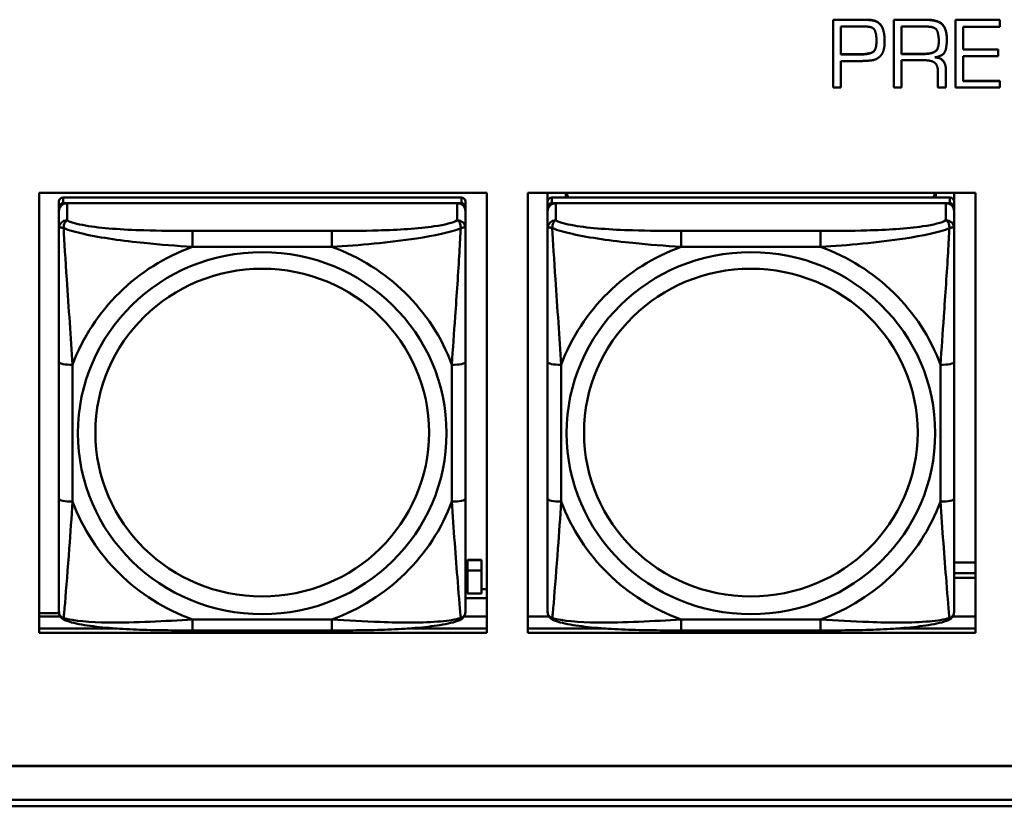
# Model space of a CAD drawing. Header units: inches. Extents: x 0.8 to 72.9, y -7.8 to 49.3.
# Tile 126 of 227: x 43.1 to 44.6, y 10.9 to 12.1. Entities that reach past the tile are written whole.
import ezdxf

# ---------------------------------------------------------------- set-up
doc = ezdxf.new("R2010")
doc.units = ezdxf.units.IN
doc.header["$MEASUREMENT"] = 0
doc.layers.add('Visible Edges(ROSSANSI)', color=7, linetype='Continuous', lineweight=50)
doc.layers.add('Visible Tangent Edges(ROSSANSI)', color=7, linetype='Continuous', lineweight=50)

msp = doc.modelspace()

# ---------------------------------------------------------------- linework, layer by layer
at = {"layer": 'Visible Edges(ROSSANSI)'}
for p, q in [((44.3156, 12.071), (44.3622, 12.071)), ((44.3156, 12.071), (44.3156, 12.0707)), ((44.3622, 12.0707), (44.3156, 12.0707)), ((44.3156, 12.0707), (44.3156, 11.9725)), ((44.3265, 12.0205), (44.3265, 12.061)), ((44.3265, 12.061), (44.3568, 12.061)), ((44.3594, 12.0611), (44.3619, 12.0611)), ((44.4038, 12.071), (44.4512, 12.071)), ((44.4038, 12.071), (44.4038, 12.0707)), ((44.4512, 12.0707), (44.4038, 12.0707)), ((44.4038, 12.0707), (44.4038, 11.9725)), ((44.4149, 12.0212), (44.4149, 12.061)), ((44.4149, 12.061), (44.4513, 12.061)), ((44.4933, 12.071), (44.4933, 12.0707)), ((44.4933, 12.071), (44.5575, 12.071)), ((44.4933, 12.0707), (44.4933, 11.9725)), ((44.5575, 12.0707), (44.4933, 12.0707)), ((44.5043, 12.0608), (44.5575, 12.0608)), ((44.5043, 12.0276), (44.5043, 12.0608)), ((44.5575, 12.071), (44.5575, 12.0707)), ((44.5575, 12.0608), (44.5575, 12.0707)), ((44.3901, 12.0465), (44.3901, 12.0461)), ((44.3903, 12.0404), (44.3903, 12.04)), ((44.4807, 12.0426), (44.4807, 12.0423)), ((44.3265, 12.0209), (44.3532, 12.0209)), ((44.3532, 12.0205), (44.3265, 12.0205)), ((44.4149, 12.0216), (44.4474, 12.0216)), ((44.4474, 12.0212), (44.4149, 12.0212)), ((44.5043, 12.028), (44.5552, 12.028)), ((44.5552, 12.0276), (44.5043, 12.0276)), ((44.5043, 12.0183), (44.5552, 12.0183)), ((44.5043, 11.9819), (44.5043, 12.0183)), ((44.5552, 12.028), (44.5552, 12.0276)), ((44.5552, 12.0183), (44.5552, 12.0276)), ((44.3265, 12.0109), (44.3555, 12.0109)), ((44.3265, 11.9725), (44.3265, 12.0109)), ((44.4149, 12.0121), (44.4489, 12.0121)), ((44.4149, 11.9725), (44.4149, 12.0121)), ((44.4678, 11.995), (44.4678, 11.9725)), ((44.4794, 11.9979), (44.4794, 11.9975)), ((44.4794, 11.9725), (44.4794, 11.9975)), ((44.5043, 11.9823), (44.5575, 11.9823)), ((44.5575, 11.9819), (44.5043, 11.9819)), ((44.5575, 11.9823), (44.5575, 11.9819)), ((44.5575, 11.9725), (44.5575, 11.9819)), ((44.3156, 11.9725), (44.3265, 11.9725)), ((44.4038, 11.9725), (44.4149, 11.9725)), ((44.4678, 11.9725), (44.4794, 11.9725)), ((44.4933, 11.9725), (44.5575, 11.9725)), ((43.1619, 11.1807), (43.1619, 11.8194)), ((43.1619, 11.8194), (43.8125, 11.8194)), ((43.8125, 11.8194), (43.8125, 11.1807)), ((43.8719, 11.1807), (43.8719, 11.8194)), ((43.8719, 11.8194), (44.5225, 11.8194)), ((43.9007, 11.807), (43.9007, 11.8194)), ((43.9273, 11.8128), (43.9273, 11.8194)), ((43.931, 11.8128), (43.9277, 11.8194)), ((44.4642, 11.8194), (44.4609, 11.8128)), ((44.4647, 11.8194), (44.4647, 11.8128)), ((44.4912, 11.8194), (44.4912, 11.807)), ((44.5225, 11.8194), (44.5225, 11.1807)), ((43.1907, 11.807), (43.1907, 11.7988)), ((43.7753, 11.8128), (43.1966, 11.8128)), ((43.1966, 11.8046), (43.7753, 11.8046)), ((43.7694, 11.8046), (43.2025, 11.8046)), ((43.7812, 11.7988), (43.7812, 11.807)), ((43.9007, 11.807), (43.9007, 11.7988)), ((44.4853, 11.8128), (43.9066, 11.8128)), ((43.9066, 11.8046), (44.4853, 11.8046)), ((44.4794, 11.8046), (43.9125, 11.8046)), ((44.4912, 11.7988), (44.4912, 11.807)), ((43.1907, 11.793), (43.1907, 11.7988)), ((43.1907, 11.793), (43.1907, 11.7681)), ((43.7812, 11.7988), (43.7812, 11.793)), ((43.7812, 11.7681), (43.7812, 11.793)), ((43.9007, 11.793), (43.9007, 11.7988)), ((43.9007, 11.793), (43.9007, 11.7681)), ((44.4912, 11.7988), (44.4912, 11.793)), ((44.4912, 11.7681), (44.4912, 11.793)), ((43.1907, 11.5736), (43.1907, 11.375)), ((43.7812, 11.375), (43.7812, 11.5736)), ((43.9007, 11.5736), (43.9007, 11.375)), ((44.4912, 11.375), (44.4912, 11.5736)), ((43.7844, 11.286), (43.7844, 11.2868)), ((43.8044, 11.2868), (43.7844, 11.2868)), ((43.7844, 11.2712), (43.7844, 11.286)), ((43.7844, 11.286), (43.8044, 11.286)), ((43.8044, 11.2868), (43.8044, 11.286)), ((43.8044, 11.286), (43.8044, 11.2712)), ((44.4912, 11.2829), (44.5225, 11.2829)), ((43.7844, 11.2712), (43.8044, 11.2712)), ((43.7844, 11.2376), (43.7844, 11.2712)), ((43.8044, 11.2712), (43.8044, 11.2376)), ((44.4912, 11.2671), (44.5225, 11.2671)), ((44.5225, 11.2607), (44.4912, 11.2607)), ((43.7812, 11.2441), (43.7844, 11.2441)), ((43.7812, 11.231), (43.8125, 11.231)), ((43.8044, 11.2376), (43.7844, 11.2376)), ((43.8044, 11.2441), (43.8125, 11.2441)), ((43.1619, 11.2093), (43.1909, 11.2093)), ((43.1619, 11.2045), (43.1926, 11.2045)), ((43.7793, 11.2045), (43.8125, 11.2045)), ((43.8719, 11.2045), (43.9026, 11.2045)), ((44.4893, 11.2045), (44.5225, 11.2045)), ((43.1619, 11.1868), (43.2754, 11.1868)), ((43.2754, 11.1868), (43.1619, 11.1868)), ((43.8125, 11.1807), (43.1619, 11.1807)), ((43.5871, 11.1841), (43.3848, 11.1841)), ((43.6965, 11.1868), (43.8125, 11.1868)), ((43.8125, 11.1868), (43.6965, 11.1868)), ((43.8719, 11.1868), (43.9854, 11.1868)), ((43.9854, 11.1868), (43.8719, 11.1868)), ((44.5225, 11.1807), (43.8719, 11.1807)), ((44.2971, 11.1841), (44.0948, 11.1841)), ((44.4065, 11.1868), (44.5225, 11.1868)), ((44.5225, 11.1868), (44.4065, 11.1868)), ((35.8146, 10.9874), (53.1898, 10.9874)), ((53.1898, 10.987), (35.8146, 10.987)), ((35.8647, 10.9379), (53.2398, 10.9379)), ((53.2398, 10.9287), (35.8647, 10.9287))]:
    msp.add_line(p, q, dxfattribs=at)
for centre, major_axis, start_param, end_param in [((43.1966, 11.807), (-0.00591, 0), 4.712389, 6.283185), ((43.2025, 11.793), (-0.0118, 0), 4.712389, 6.283185), ((43.1966, 11.7988), (-0.00591, 0), 4.712389, 6.283185), ((43.7694, 11.793), (0.0118, 0), 0, 1.570796), ((43.7753, 11.807), (0.00591, 0), 0, 1.570796), ((43.7753, 11.7988), (0.00591, 0), 0, 1.570796), ((43.9066, 11.807), (-0.00591, 0), 4.712389, 6.283185), ((43.9125, 11.793), (-0.0118, 0), 4.712389, 6.283185), ((43.9066, 11.7988), (-0.00591, 0), 4.712389, 6.283185), ((44.4794, 11.793), (0.0118, 0), 0, 1.570796), ((44.4853, 11.807), (0.00591, 0), 0, 1.570796), ((44.4853, 11.7988), (0.00591, 0), 0, 1.570796)]:
    msp.add_ellipse(centre, major_axis=major_axis, ratio=0.981793, start_param=start_param, end_param=end_param, dxfattribs=at)
for points in [[(44.3568, 12.061), (44.3574, 12.061), (44.3588, 12.061), (44.3594, 12.0611)], [(44.3619, 12.0611), (44.3731, 12.0611), (44.3785, 12.0508), (44.3785, 12.0403)], [(44.3622, 12.071), (44.3637, 12.071), (44.3667, 12.071), (44.3684, 12.0709)], [(44.3684, 12.0705), (44.3667, 12.0707), (44.3637, 12.0707), (44.3622, 12.0707)], [(44.3684, 12.0709), (44.3721, 12.0706), (44.3792, 12.0687), (44.382, 12.0662)], [(44.382, 12.0658), (44.3792, 12.0683), (44.3721, 12.0702), (44.3684, 12.0705)], [(44.382, 12.0662), (44.3864, 12.0624), (44.3896, 12.0521), (44.3901, 12.0465)], [(44.3901, 12.0461), (44.3896, 12.0517), (44.3864, 12.062), (44.382, 12.0658)], [(44.4512, 12.071), (44.4668, 12.071), (44.4807, 12.0584), (44.4807, 12.0426)], [(44.4807, 12.0423), (44.4807, 12.058), (44.4668, 12.0707), (44.4512, 12.0707)], [(44.4513, 12.061), (44.4636, 12.061), (44.469, 12.0502), (44.469, 12.0396)], [(44.3901, 12.0465), (44.3901, 12.045), (44.3903, 12.0419), (44.3903, 12.0404)], [(44.3903, 12.04), (44.3903, 12.0415), (44.3901, 12.0446), (44.3901, 12.0461)], [(44.3785, 12.0403), (44.3785, 12.0264), (44.3666, 12.0205), (44.3532, 12.0205)], [(44.3838, 12.0179), (44.3868, 12.0208), (44.3895, 12.0286), (44.39, 12.0327)], [(44.39, 12.0327), (44.3901, 12.0346), (44.3903, 12.0383), (44.3903, 12.04)], [(44.469, 12.0396), (44.469, 12.0284), (44.4588, 12.0212), (44.4474, 12.0212)], [(44.4632, 12.0163), (44.4762, 12.0187), (44.4807, 12.0324), (44.4807, 12.0423)], [(44.3606, 12.0111), (44.3669, 12.0113), (44.379, 12.0132), (44.3838, 12.0179)], [(44.3555, 12.0109), (44.3566, 12.0109), (44.3589, 12.0111), (44.3601, 12.0111)], [(44.3601, 12.0111), (44.3602, 12.0111), (44.3604, 12.0111), (44.3606, 12.0111)], [(44.4489, 12.0121), (44.4587, 12.0121), (44.4678, 12.0047), (44.4678, 11.995)], [(44.4794, 11.9975), (44.4794, 12.0056), (44.4719, 12.0158), (44.4632, 12.0163)]]:
    msp.add_open_spline(points, degree=2, dxfattribs=at)
for points, degree, knots in [([(44.3532, 12.0209), (44.3666, 12.0209), (44.3785, 12.0267), (44.3785, 12.0405)], 2, [0, 0, 0, 1, 1.993549, 1.993549, 1.993549]), ([(44.4474, 12.0216), (44.4588, 12.0216), (44.469, 12.0288), (44.469, 12.0398)], 2, [0, 0, 0, 1, 1.992612, 1.992612, 1.992612]), ([(44.4646, 12.0166), (44.4722, 12.0158), (44.4794, 12.006), (44.4794, 11.9979)], 2, [0.079517, 0.079517, 0.079517, 1, 2, 2, 2]), ([(43.1907, 11.7681), (43.1907, 11.759), (43.1907, 11.7437), (43.1907, 11.7266), (43.1907, 11.7002), (43.1907, 11.6699), (43.1907, 11.6405), (43.1907, 11.618), (43.1907, 11.5956), (43.1907, 11.5736)], 3, [-0.7968224, -0.7968224, -0.7968224, -0.7968224, -0.6514613, -0.6514613, -0.6514613, -0.427691, -0.427691, -0.427691, -0.2569517, -0.2569517, -0.2569517, -0.2569517]), ([(43.7812, 11.5736), (43.7812, 11.5969), (43.7812, 11.6206), (43.7812, 11.6443), (43.7812, 11.6754), (43.7812, 11.7077), (43.7812, 11.7345), (43.7812, 11.7484), (43.7812, 11.7604), (43.7812, 11.7681)], 3, [0.2569537, 0.2569537, 0.2569537, 0.2569537, 0.4371919, 0.4371919, 0.4371919, 0.6739428, 0.6739428, 0.6739428, 0.7963818, 0.7963818, 0.7963818, 0.7963818]), ([(43.9007, 11.7681), (43.9007, 11.759), (43.9007, 11.7437), (43.9007, 11.7266), (43.9007, 11.7002), (43.9007, 11.6699), (43.9007, 11.6405), (43.9007, 11.618), (43.9007, 11.5956), (43.9007, 11.5736)], 3, [-0.7968224, -0.7968224, -0.7968224, -0.7968224, -0.6514613, -0.6514613, -0.6514613, -0.427691, -0.427691, -0.427691, -0.2569517, -0.2569517, -0.2569517, -0.2569517]), ([(44.4912, 11.5736), (44.4912, 11.5969), (44.4912, 11.6206), (44.4912, 11.6443), (44.4912, 11.6754), (44.4912, 11.7077), (44.4912, 11.7345), (44.4912, 11.7484), (44.4912, 11.7604), (44.4912, 11.7681)], 3, [0.2569537, 0.2569537, 0.2569537, 0.2569537, 0.4371919, 0.4371919, 0.4371919, 0.6739428, 0.6739428, 0.6739428, 0.7963818, 0.7963818, 0.7963818, 0.7963818]), ([(43.1907, 11.375), (43.1907, 11.3518), (43.1907, 11.3284), (43.1907, 11.3062), (43.1907, 11.2771), (43.1907, 11.2488), (43.1907, 11.2299), (43.1907, 11.2202), (43.1907, 11.2133), (43.1907, 11.2115)], 3, [0.2569537, 0.2569537, 0.2569537, 0.2569537, 0.4371919, 0.4371919, 0.4371919, 0.6739428, 0.6739428, 0.6739428, 0.7963818, 0.7963818, 0.7963818, 0.7963818]), ([(43.7812, 11.2115), (43.7812, 11.2137), (43.7812, 11.2229), (43.7812, 11.2356), (43.7812, 11.2552), (43.7812, 11.2821), (43.7812, 11.3098), (43.7812, 11.3309), (43.7812, 11.353), (43.7812, 11.375)], 3, [-0.7968224, -0.7968224, -0.7968224, -0.7968224, -0.6514613, -0.6514613, -0.6514613, -0.427691, -0.427691, -0.427691, -0.2569517, -0.2569517, -0.2569517, -0.2569517]), ([(43.9007, 11.375), (43.9007, 11.3518), (43.9007, 11.3284), (43.9007, 11.3062), (43.9007, 11.2771), (43.9007, 11.2488), (43.9007, 11.2299), (43.9007, 11.2202), (43.9007, 11.2133), (43.9007, 11.2115)], 3, [0.2569537, 0.2569537, 0.2569537, 0.2569537, 0.4371919, 0.4371919, 0.4371919, 0.6739428, 0.6739428, 0.6739428, 0.7963818, 0.7963818, 0.7963818, 0.7963818]), ([(44.4912, 11.2115), (44.4912, 11.2137), (44.4912, 11.2229), (44.4912, 11.2356), (44.4912, 11.2552), (44.4912, 11.2821), (44.4912, 11.3098), (44.4912, 11.3309), (44.4912, 11.353), (44.4912, 11.375)], 3, [-0.7968224, -0.7968224, -0.7968224, -0.7968224, -0.6514613, -0.6514613, -0.6514613, -0.427691, -0.427691, -0.427691, -0.2569517, -0.2569517, -0.2569517, -0.2569517]), ([(43.1987, 11.1992), (43.1977, 11.1996), (43.1966, 11.2003), (43.1946, 11.2018), (43.1937, 11.2028), (43.1924, 11.2047), (43.1919, 11.2057), (43.1912, 11.2076), (43.191, 11.2085), (43.1907, 11.2101), (43.1907, 11.2108), (43.1907, 11.2115)], 3, [0.02510739, 0.02510739, 0.02510739, 0.02510739, 0.03073999, 0.03073999, 0.03637259, 0.03637259, 0.0420052, 0.0420052, 0.0476378, 0.0476378, 0.0532704, 0.0532704, 0.0532704, 0.0532704]), ([(43.7732, 11.1992), (43.7743, 11.1996), (43.7753, 11.2003), (43.7773, 11.2018), (43.7782, 11.2028), (43.7795, 11.2047), (43.78, 11.2057), (43.7807, 11.2076), (43.7809, 11.2085), (43.7812, 11.2101), (43.7812, 11.2108), (43.7812, 11.2115)], 3, [0.02510739, 0.02510739, 0.02510739, 0.02510739, 0.03073999, 0.03073999, 0.03637259, 0.03637259, 0.0420052, 0.0420052, 0.0476378, 0.0476378, 0.0532704, 0.0532704, 0.0532704, 0.0532704]), ([(43.9087, 11.1992), (43.9077, 11.1996), (43.9066, 11.2003), (43.9046, 11.2018), (43.9037, 11.2028), (43.9024, 11.2047), (43.9019, 11.2057), (43.9012, 11.2076), (43.901, 11.2085), (43.9007, 11.2101), (43.9007, 11.2108), (43.9007, 11.2115)], 3, [0.02510739, 0.02510739, 0.02510739, 0.02510739, 0.03073999, 0.03073999, 0.03637259, 0.03637259, 0.0420052, 0.0420052, 0.0476378, 0.0476378, 0.0532704, 0.0532704, 0.0532704, 0.0532704]), ([(44.4832, 11.1992), (44.4843, 11.1996), (44.4853, 11.2003), (44.4873, 11.2018), (44.4882, 11.2028), (44.4895, 11.2047), (44.49, 11.2057), (44.4907, 11.2076), (44.4909, 11.2085), (44.4912, 11.2101), (44.4912, 11.2108), (44.4912, 11.2115)], 3, [0.02510739, 0.02510739, 0.02510739, 0.02510739, 0.03073999, 0.03073999, 0.03637259, 0.03637259, 0.0420052, 0.0420052, 0.0476378, 0.0476378, 0.0532704, 0.0532704, 0.0532704, 0.0532704]), ([(43.3848, 11.1841), (43.3713, 11.1841), (43.3576, 11.1841), (43.3303, 11.1845), (43.3167, 11.1848), (43.2899, 11.1859), (43.2766, 11.1866), (43.2509, 11.1887), (43.2387, 11.1901), (43.2166, 11.1937), (43.2072, 11.1957), (43.1987, 11.1992)], 3, [0.2569517, 0.2569517, 0.2569517, 0.2569517, 0.3597049, 0.3597049, 0.4624581, 0.4624581, 0.5652112, 0.5652112, 0.6679644, 0.6679644, 0.7707176, 0.7707176, 0.7707176, 0.7707176]), ([(43.7732, 11.1992), (43.7648, 11.1957), (43.7553, 11.1937), (43.7332, 11.1901), (43.721, 11.1887), (43.6953, 11.1866), (43.682, 11.1859), (43.6552, 11.1848), (43.6416, 11.1845), (43.6143, 11.1841), (43.6006, 11.1841), (43.5871, 11.1841)], 3, [-0.7703505, -0.7703505, -0.7703505, -0.7703505, -0.6676711, -0.6676711, -0.5649918, -0.5649918, -0.4623124, -0.4623124, -0.3596331, -0.3596331, -0.2569537, -0.2569537, -0.2569537, -0.2569537]), ([(44.0948, 11.1841), (44.0813, 11.1841), (44.0676, 11.1841), (44.0403, 11.1845), (44.0267, 11.1848), (43.9999, 11.1859), (43.9866, 11.1866), (43.9609, 11.1887), (43.9487, 11.1901), (43.9266, 11.1937), (43.9172, 11.1957), (43.9087, 11.1992)], 3, [0.2569517, 0.2569517, 0.2569517, 0.2569517, 0.3597049, 0.3597049, 0.4624581, 0.4624581, 0.5652112, 0.5652112, 0.6679644, 0.6679644, 0.7707176, 0.7707176, 0.7707176, 0.7707176]), ([(44.4832, 11.1992), (44.4748, 11.1957), (44.4653, 11.1937), (44.4432, 11.1901), (44.431, 11.1887), (44.4053, 11.1866), (44.392, 11.1859), (44.3652, 11.1848), (44.3516, 11.1845), (44.3243, 11.1841), (44.3106, 11.1841), (44.2971, 11.1841)], 3, [-0.7703505, -0.7703505, -0.7703505, -0.7703505, -0.6676711, -0.6676711, -0.5649918, -0.5649918, -0.4623124, -0.4623124, -0.3596331, -0.3596331, -0.2569537, -0.2569537, -0.2569537, -0.2569537])]:
    msp.add_open_spline(points, degree=degree, knots=knots, dxfattribs=at)
at = {"layer": 'Visible Tangent Edges(ROSSANSI)'}
for p, q in [((44.3622, 12.071), (44.3622, 12.0707)), ((44.3684, 12.0709), (44.3684, 12.0705)), ((44.382, 12.0662), (44.382, 12.0658)), ((44.4512, 12.071), (44.4512, 12.0707)), ((44.3532, 12.0209), (44.3532, 12.0205)), ((44.4474, 12.0216), (44.4474, 12.0212)), ((43.1966, 11.8046), (43.1966, 11.8128)), ((43.2025, 11.7797), (43.2025, 11.8046)), ((43.7694, 11.8046), (43.7694, 11.7797)), ((43.7753, 11.8128), (43.7753, 11.8046)), ((43.9066, 11.8046), (43.9066, 11.8128)), ((43.9125, 11.7797), (43.9125, 11.8046)), ((44.4794, 11.8046), (44.4794, 11.7797)), ((44.4853, 11.8128), (44.4853, 11.8046)), ((43.3848, 11.7642), (43.3848, 11.7412)), ((43.5871, 11.7642), (43.3848, 11.7642)), ((43.5871, 11.7642), (43.5871, 11.7412)), ((44.0948, 11.7642), (44.0948, 11.7412)), ((44.2971, 11.7642), (44.0948, 11.7642)), ((44.2971, 11.7642), (44.2971, 11.7412)), ((43.3848, 11.7412), (43.5871, 11.7412)), ((44.0948, 11.7412), (44.2971, 11.7412)), ((43.2104, 11.3713), (43.2104, 11.5699)), ((43.7616, 11.5699), (43.7616, 11.3713)), ((43.9204, 11.3713), (43.9204, 11.5699)), ((44.4716, 11.5699), (44.4716, 11.3713)), ((43.5871, 11.2), (43.3848, 11.2)), ((43.3848, 11.1841), (43.3848, 11.2)), ((43.5871, 11.1841), (43.5871, 11.2)), ((44.2971, 11.2), (44.0948, 11.2)), ((44.0948, 11.1841), (44.0948, 11.2)), ((44.2971, 11.1841), (44.2971, 11.2))]:
    msp.add_line(p, q, dxfattribs=at)
for centre, major_axis, ratio, start_param, end_param in [((43.2025, 11.7681), (-0.0118, 0), 0.981793, 4.712389, 6.283185), ((43.7694, 11.7681), (0.0118, 0), 0.981793, 0, 1.570796), ((43.9125, 11.7681), (-0.0118, 0), 0.981793, 4.712389, 6.283185), ((44.4794, 11.7681), (0.0118, 0), 0.981793, 0, 1.570796), ((43.486, 11.4706), (-0.2936, 0), 0.981793, 5.064156, 5.931419), ((43.486, 11.4706), (0.2936, 0), 0.981793, 0.351767, 1.21903), ((44.196, 11.4706), (-0.2936, 0), 0.981793, 5.064156, 5.931419), ((44.196, 11.4706), (0.2936, 0), 0.981793, 0.351767, 1.21903), ((43.2104, 11.5736), (-0.0197, 0), 0.189952, 0, 1.570796), ((43.7616, 11.5736), (0.0197, 0), 0.189952, 4.712389, 6.283185), ((43.9204, 11.5736), (-0.0197, 0), 0.189952, 0, 1.570796), ((44.4716, 11.5736), (0.0197, 0), 0.189952, 4.712389, 6.283185), ((43.2104, 11.375), (-0.0197, 0), 0.189952, 0, 1.570796), ((43.7616, 11.375), (0.0197, 0), 0.189952, 4.712389, 6.283185), ((43.9204, 11.375), (-0.0197, 0), 0.189952, 0, 1.570796), ((44.4716, 11.375), (0.0197, 0), 0.189952, 4.712389, 6.283185), ((43.486, 11.4706), (-0.2936, 0), 0.981793, 0.351767, 1.21903), ((43.486, 11.4706), (0.2936, 0), 0.981793, 5.064156, 5.931419), ((44.196, 11.4706), (-0.2936, 0), 0.981793, 0.351767, 1.21903), ((44.196, 11.4706), (0.2936, 0), 0.981793, 5.064156, 5.931419)]:
    msp.add_ellipse(centre, major_axis=major_axis, ratio=ratio, start_param=start_param, end_param=end_param, dxfattribs=at)
for centre, major_axis in [((43.486, 11.4706), (-0.2678, 0)), ((44.196, 11.4706), (-0.2678, 0)), ((43.486, 11.4714), (-0.2424, 0)), ((44.196, 11.4714), (-0.2424, 0))]:
    msp.add_ellipse(centre, major_axis=major_axis, ratio=0.981793, dxfattribs=at)
for points, knots in [([(43.1975, 11.7682), (43.1975, 11.7693), (43.1976, 11.7703), (43.1978, 11.7723), (43.198, 11.7733), (43.1984, 11.7748), (43.1986, 11.7753), (43.199, 11.776), (43.1991, 11.7762), (43.1994, 11.7768), (43.1996, 11.7771), (43.2002, 11.7779), (43.2006, 11.7783), (43.2015, 11.7791), (43.202, 11.7794), (43.2025, 11.7797)], [-0.00023197, -0.00023197, -0.00023197, -0.00023197, 0.00913095, 0.00913095, 0.01983142, 0.01983142, 0.02651922, 0.02651922, 0.02986312, 0.02986312, 0.03521335, 0.03521335, 0.04377373, 0.04377373, 0.0532704, 0.0532704, 0.0532704, 0.0532704]), ([(43.3848, 11.7642), (43.3612, 11.7642), (43.3372, 11.7644), (43.3138, 11.7652), (43.2831, 11.7661), (43.2522, 11.7681), (43.229, 11.7721), (43.217, 11.7742), (43.2074, 11.7768), (43.2025, 11.7797)], [0.2569537, 0.2569537, 0.2569537, 0.2569537, 0.4371919, 0.4371919, 0.4371919, 0.6739428, 0.6739428, 0.6739428, 0.7963818, 0.7963818, 0.7963818, 0.7963818]), ([(43.7694, 11.7797), (43.7637, 11.7762), (43.7512, 11.7732), (43.736, 11.771), (43.7126, 11.7676), (43.6834, 11.7659), (43.6544, 11.765), (43.6322, 11.7644), (43.6095, 11.7642), (43.5871, 11.7642)], [-0.7968224, -0.7968224, -0.7968224, -0.7968224, -0.6514613, -0.6514613, -0.6514613, -0.427691, -0.427691, -0.427691, -0.2569517, -0.2569517, -0.2569517, -0.2569517]), ([(43.7694, 11.7797), (43.77, 11.7794), (43.7705, 11.7791), (43.7713, 11.7783), (43.7717, 11.7779), (43.7723, 11.7771), (43.7725, 11.7768), (43.7728, 11.7762), (43.773, 11.776), (43.7733, 11.7753), (43.7735, 11.7748), (43.7739, 11.7733), (43.7741, 11.7723), (43.7744, 11.7703), (43.7744, 11.7693), (43.7744, 11.7682)], [-0.0532704, -0.0532704, -0.0532704, -0.0532704, -0.04377373, -0.04377373, -0.03521335, -0.03521335, -0.02986312, -0.02986312, -0.02651922, -0.02651922, -0.01983142, -0.01983142, -0.00913095, -0.00913095, 0.00023197, 0.00023197, 0.00023197, 0.00023197]), ([(43.9075, 11.7682), (43.9075, 11.7693), (43.9076, 11.7703), (43.9078, 11.7723), (43.908, 11.7733), (43.9084, 11.7748), (43.9086, 11.7753), (43.909, 11.776), (43.9091, 11.7762), (43.9094, 11.7768), (43.9096, 11.7771), (43.9102, 11.7779), (43.9106, 11.7783), (43.9115, 11.7791), (43.912, 11.7794), (43.9125, 11.7797)], [-0.00023197, -0.00023197, -0.00023197, -0.00023197, 0.00913095, 0.00913095, 0.01983142, 0.01983142, 0.02651922, 0.02651922, 0.02986312, 0.02986312, 0.03521335, 0.03521335, 0.04377373, 0.04377373, 0.0532704, 0.0532704, 0.0532704, 0.0532704]), ([(44.0948, 11.7642), (44.0712, 11.7642), (44.0472, 11.7644), (44.0238, 11.7652), (43.9931, 11.7661), (43.9622, 11.7681), (43.939, 11.7721), (43.927, 11.7742), (43.9174, 11.7768), (43.9125, 11.7797)], [0.2569537, 0.2569537, 0.2569537, 0.2569537, 0.4371919, 0.4371919, 0.4371919, 0.6739428, 0.6739428, 0.6739428, 0.7963818, 0.7963818, 0.7963818, 0.7963818]), ([(44.4794, 11.7797), (44.4737, 11.7762), (44.4612, 11.7732), (44.446, 11.771), (44.4226, 11.7676), (44.3934, 11.7659), (44.3644, 11.765), (44.3422, 11.7644), (44.3195, 11.7642), (44.2971, 11.7642)], [-0.7968224, -0.7968224, -0.7968224, -0.7968224, -0.6514613, -0.6514613, -0.6514613, -0.427691, -0.427691, -0.427691, -0.2569517, -0.2569517, -0.2569517, -0.2569517]), ([(44.4794, 11.7797), (44.48, 11.7794), (44.4805, 11.7791), (44.4813, 11.7783), (44.4817, 11.7779), (44.4823, 11.7771), (44.4825, 11.7768), (44.4828, 11.7762), (44.483, 11.776), (44.4833, 11.7753), (44.4835, 11.7748), (44.4839, 11.7733), (44.4841, 11.7723), (44.4844, 11.7703), (44.4844, 11.7693), (44.4844, 11.7682)], [-0.0532704, -0.0532704, -0.0532704, -0.0532704, -0.04377373, -0.04377373, -0.03521335, -0.03521335, -0.02986312, -0.02986312, -0.02651922, -0.02651922, -0.01983142, -0.01983142, -0.00913095, -0.00913095, 0.00023197, 0.00023197, 0.00023197, 0.00023197]), ([(43.1907, 11.7681), (43.1907, 11.7684), (43.1908, 11.7686), (43.191, 11.7689), (43.1912, 11.7691), (43.1916, 11.7692), (43.1917, 11.7693), (43.1921, 11.7693), (43.1922, 11.7693), (43.1926, 11.7693), (43.1929, 11.7693), (43.1938, 11.7692), (43.1945, 11.7691), (43.1959, 11.7687), (43.1967, 11.7685), (43.1975, 11.7682)], [-0.0532704, -0.0532704, -0.0532704, -0.0532704, -0.04377373, -0.04377373, -0.03521335, -0.03521335, -0.02986312, -0.02986312, -0.02651922, -0.02651922, -0.01983142, -0.01983142, -0.00913095, -0.00913095, 0.00023197, 0.00023197, 0.00023197, 0.00023197]), ([(43.1975, 11.7682), (43.2052, 11.7653), (43.2152, 11.7624), (43.2522, 11.7542), (43.284, 11.7499), (43.3382, 11.7444), (43.3614, 11.7425), (43.3848, 11.7412)], [-0.7478145, -0.7478145, -0.7478145, -0.7478145, -0.6493253, -0.6493253, -0.427691, -0.427691, -0.2569537, -0.2569537, -0.2569537, -0.2569537]), ([(43.2104, 11.5699), (43.208, 11.6096), (43.2047, 11.6518), (43.2001, 11.7217), (43.1985, 11.7492), (43.1975, 11.7682)], [0.2569517, 0.2569517, 0.2569517, 0.2569517, 0.5559983, 0.5559983, 0.7482818, 0.7482818, 0.7482818, 0.7482818]), ([(43.5871, 11.7412), (43.6276, 11.7435), (43.67, 11.7473), (43.7356, 11.7573), (43.76, 11.7624), (43.7744, 11.7682)], [0.2569517, 0.2569517, 0.2569517, 0.2569517, 0.5559983, 0.5559983, 0.7482818, 0.7482818, 0.7482818, 0.7482818]), ([(43.7744, 11.7682), (43.7739, 11.7582), (43.7732, 11.7461), (43.7708, 11.704), (43.7685, 11.6709), (43.7646, 11.6158), (43.763, 11.5928), (43.7616, 11.5699)], [-0.7478145, -0.7478145, -0.7478145, -0.7478145, -0.6493253, -0.6493253, -0.427691, -0.427691, -0.2569537, -0.2569537, -0.2569537, -0.2569537]), ([(43.7744, 11.7682), (43.7752, 11.7685), (43.776, 11.7687), (43.7774, 11.7691), (43.7781, 11.7692), (43.779, 11.7693), (43.7793, 11.7693), (43.7797, 11.7693), (43.7799, 11.7693), (43.7802, 11.7693), (43.7804, 11.7692), (43.7807, 11.7691), (43.7809, 11.7689), (43.7812, 11.7686), (43.7812, 11.7684), (43.7812, 11.7681)], [-0.00023197, -0.00023197, -0.00023197, -0.00023197, 0.00913095, 0.00913095, 0.01983142, 0.01983142, 0.02651922, 0.02651922, 0.02986312, 0.02986312, 0.03521335, 0.03521335, 0.04377373, 0.04377373, 0.0532704, 0.0532704, 0.0532704, 0.0532704]), ([(43.9007, 11.7681), (43.9007, 11.7684), (43.9008, 11.7686), (43.901, 11.7689), (43.9012, 11.7691), (43.9016, 11.7692), (43.9017, 11.7693), (43.9021, 11.7693), (43.9022, 11.7693), (43.9026, 11.7693), (43.9029, 11.7693), (43.9038, 11.7692), (43.9045, 11.7691), (43.9059, 11.7687), (43.9067, 11.7685), (43.9075, 11.7682)], [-0.0532704, -0.0532704, -0.0532704, -0.0532704, -0.04377373, -0.04377373, -0.03521335, -0.03521335, -0.02986312, -0.02986312, -0.02651922, -0.02651922, -0.01983142, -0.01983142, -0.00913095, -0.00913095, 0.00023197, 0.00023197, 0.00023197, 0.00023197]), ([(43.9075, 11.7682), (43.9152, 11.7653), (43.9252, 11.7624), (43.9622, 11.7542), (43.994, 11.7499), (44.0482, 11.7444), (44.0714, 11.7425), (44.0948, 11.7412)], [-0.7478145, -0.7478145, -0.7478145, -0.7478145, -0.6493253, -0.6493253, -0.427691, -0.427691, -0.2569537, -0.2569537, -0.2569537, -0.2569537]), ([(43.9204, 11.5699), (43.918, 11.6096), (43.9147, 11.6518), (43.9101, 11.7217), (43.9085, 11.7492), (43.9075, 11.7682)], [0.2569517, 0.2569517, 0.2569517, 0.2569517, 0.5559983, 0.5559983, 0.7482818, 0.7482818, 0.7482818, 0.7482818]), ([(44.2971, 11.7412), (44.3376, 11.7435), (44.38, 11.7473), (44.4456, 11.7573), (44.47, 11.7624), (44.4844, 11.7682)], [0.2569517, 0.2569517, 0.2569517, 0.2569517, 0.5559983, 0.5559983, 0.7482818, 0.7482818, 0.7482818, 0.7482818]), ([(44.4844, 11.7682), (44.4839, 11.7582), (44.4832, 11.7461), (44.4808, 11.704), (44.4785, 11.6709), (44.4746, 11.6158), (44.473, 11.5928), (44.4716, 11.5699)], [-0.7478145, -0.7478145, -0.7478145, -0.7478145, -0.6493253, -0.6493253, -0.427691, -0.427691, -0.2569537, -0.2569537, -0.2569537, -0.2569537]), ([(44.4844, 11.7682), (44.4852, 11.7685), (44.486, 11.7687), (44.4874, 11.7691), (44.4881, 11.7692), (44.489, 11.7693), (44.4893, 11.7693), (44.4897, 11.7693), (44.4899, 11.7693), (44.4902, 11.7693), (44.4904, 11.7692), (44.4907, 11.7691), (44.4909, 11.7689), (44.4912, 11.7686), (44.4912, 11.7684), (44.4912, 11.7681)], [-0.00023197, -0.00023197, -0.00023197, -0.00023197, 0.00913095, 0.00913095, 0.01983142, 0.01983142, 0.02651922, 0.02651922, 0.02986312, 0.02986312, 0.03521335, 0.03521335, 0.04377373, 0.04377373, 0.0532704, 0.0532704, 0.0532704, 0.0532704]), ([(43.1975, 11.2019), (43.198, 11.2069), (43.1987, 11.2145), (43.2012, 11.2451), (43.2034, 11.2742), (43.2073, 11.3257), (43.209, 11.3483), (43.2104, 11.3713)], [-0.7478145, -0.7478145, -0.7478145, -0.7478145, -0.6493253, -0.6493253, -0.427691, -0.427691, -0.2569537, -0.2569537, -0.2569537, -0.2569537]), ([(43.7616, 11.3713), (43.7639, 11.3315), (43.7672, 11.2905), (43.7719, 11.2315), (43.7735, 11.2111), (43.7744, 11.2019)], [0.2569517, 0.2569517, 0.2569517, 0.2569517, 0.5559983, 0.5559983, 0.7482818, 0.7482818, 0.7482818, 0.7482818]), ([(43.9075, 11.2019), (43.908, 11.2069), (43.9087, 11.2145), (43.9112, 11.2451), (43.9134, 11.2742), (43.9173, 11.3257), (43.919, 11.3483), (43.9204, 11.3713)], [-0.7478145, -0.7478145, -0.7478145, -0.7478145, -0.6493253, -0.6493253, -0.427691, -0.427691, -0.2569537, -0.2569537, -0.2569537, -0.2569537]), ([(44.4716, 11.3713), (44.4739, 11.3315), (44.4772, 11.2905), (44.4819, 11.2315), (44.4835, 11.2111), (44.4844, 11.2019)], [0.2569517, 0.2569517, 0.2569517, 0.2569517, 0.5559983, 0.5559983, 0.7482818, 0.7482818, 0.7482818, 0.7482818]), ([(43.1975, 11.2019), (43.1967, 11.2021), (43.1959, 11.2024), (43.1945, 11.2033), (43.1938, 11.2038), (43.1929, 11.2048), (43.1926, 11.2052), (43.1922, 11.2058), (43.1921, 11.206), (43.1917, 11.2066), (43.1916, 11.2069), (43.1912, 11.2079), (43.191, 11.2085), (43.1908, 11.2099), (43.1907, 11.2107), (43.1907, 11.2115)], [-0.00023197, -0.00023197, -0.00023197, -0.00023197, 0.00913095, 0.00913095, 0.01983142, 0.01983142, 0.02651922, 0.02651922, 0.02986312, 0.02986312, 0.03521335, 0.03521335, 0.04377373, 0.04377373, 0.0532704, 0.0532704, 0.0532704, 0.0532704]), ([(43.1987, 11.1992), (43.1986, 11.1993), (43.1984, 11.1994), (43.198, 11.1997), (43.1978, 11.2), (43.1976, 11.2008), (43.1975, 11.2013), (43.1975, 11.2019)], [-0.02510739, -0.02510739, -0.02510739, -0.02510739, -0.01983142, -0.01983142, -0.00913095, -0.00913095, 0.00023197, 0.00023197, 0.00023197, 0.00023197]), ([(43.3848, 11.2), (43.3443, 11.1977), (43.302, 11.195), (43.2363, 11.196), (43.2119, 11.1979), (43.1975, 11.2019)], [0.2569517, 0.2569517, 0.2569517, 0.2569517, 0.5559983, 0.5559983, 0.7482818, 0.7482818, 0.7482818, 0.7482818]), ([(43.7744, 11.2019), (43.7667, 11.1999), (43.7567, 11.1983), (43.7197, 11.195), (43.688, 11.1952), (43.6337, 11.1972), (43.6105, 11.1986), (43.5871, 11.2)], [-0.7478145, -0.7478145, -0.7478145, -0.7478145, -0.6493253, -0.6493253, -0.427691, -0.427691, -0.2569537, -0.2569537, -0.2569537, -0.2569537]), ([(43.7744, 11.2019), (43.7744, 11.2013), (43.7744, 11.2008), (43.7741, 11.2), (43.7739, 11.1997), (43.7735, 11.1994), (43.7734, 11.1993), (43.7732, 11.1992)], [-0.00023197, -0.00023197, -0.00023197, -0.00023197, 0.00913095, 0.00913095, 0.01983142, 0.01983142, 0.02510739, 0.02510739, 0.02510739, 0.02510739]), ([(43.7812, 11.2115), (43.7812, 11.2107), (43.7812, 11.2099), (43.7809, 11.2085), (43.7807, 11.2079), (43.7804, 11.2069), (43.7802, 11.2066), (43.7799, 11.206), (43.7797, 11.2058), (43.7793, 11.2052), (43.779, 11.2048), (43.7781, 11.2038), (43.7774, 11.2033), (43.776, 11.2024), (43.7752, 11.2021), (43.7744, 11.2019)], [-0.0532704, -0.0532704, -0.0532704, -0.0532704, -0.04377373, -0.04377373, -0.03521335, -0.03521335, -0.02986312, -0.02986312, -0.02651922, -0.02651922, -0.01983142, -0.01983142, -0.00913095, -0.00913095, 0.00023197, 0.00023197, 0.00023197, 0.00023197]), ([(43.9075, 11.2019), (43.9067, 11.2021), (43.9059, 11.2024), (43.9045, 11.2033), (43.9038, 11.2038), (43.9029, 11.2048), (43.9026, 11.2052), (43.9022, 11.2058), (43.9021, 11.206), (43.9017, 11.2066), (43.9016, 11.2069), (43.9012, 11.2079), (43.901, 11.2085), (43.9008, 11.2099), (43.9007, 11.2107), (43.9007, 11.2115)], [-0.00023197, -0.00023197, -0.00023197, -0.00023197, 0.00913095, 0.00913095, 0.01983142, 0.01983142, 0.02651922, 0.02651922, 0.02986312, 0.02986312, 0.03521335, 0.03521335, 0.04377373, 0.04377373, 0.0532704, 0.0532704, 0.0532704, 0.0532704]), ([(43.9087, 11.1992), (43.9086, 11.1993), (43.9084, 11.1994), (43.908, 11.1997), (43.9078, 11.2), (43.9076, 11.2008), (43.9075, 11.2013), (43.9075, 11.2019)], [-0.02510739, -0.02510739, -0.02510739, -0.02510739, -0.01983142, -0.01983142, -0.00913095, -0.00913095, 0.00023197, 0.00023197, 0.00023197, 0.00023197]), ([(44.0948, 11.2), (44.0543, 11.1977), (44.012, 11.195), (43.9463, 11.196), (43.9219, 11.1979), (43.9075, 11.2019)], [0.2569517, 0.2569517, 0.2569517, 0.2569517, 0.5559983, 0.5559983, 0.7482818, 0.7482818, 0.7482818, 0.7482818]), ([(44.4844, 11.2019), (44.4767, 11.1999), (44.4667, 11.1983), (44.4297, 11.195), (44.398, 11.1952), (44.3437, 11.1972), (44.3205, 11.1986), (44.2971, 11.2)], [-0.7478145, -0.7478145, -0.7478145, -0.7478145, -0.6493253, -0.6493253, -0.427691, -0.427691, -0.2569537, -0.2569537, -0.2569537, -0.2569537]), ([(44.4844, 11.2019), (44.4844, 11.2013), (44.4844, 11.2008), (44.4841, 11.2), (44.4839, 11.1997), (44.4835, 11.1994), (44.4834, 11.1993), (44.4832, 11.1992)], [-0.00023197, -0.00023197, -0.00023197, -0.00023197, 0.00913095, 0.00913095, 0.01983142, 0.01983142, 0.02510739, 0.02510739, 0.02510739, 0.02510739]), ([(44.4912, 11.2115), (44.4912, 11.2107), (44.4912, 11.2099), (44.4909, 11.2085), (44.4907, 11.2079), (44.4904, 11.2069), (44.4902, 11.2066), (44.4899, 11.206), (44.4897, 11.2058), (44.4893, 11.2052), (44.489, 11.2048), (44.4881, 11.2038), (44.4874, 11.2033), (44.486, 11.2024), (44.4852, 11.2021), (44.4844, 11.2019)], [-0.0532704, -0.0532704, -0.0532704, -0.0532704, -0.04377373, -0.04377373, -0.03521335, -0.03521335, -0.02986312, -0.02986312, -0.02651922, -0.02651922, -0.01983142, -0.01983142, -0.00913095, -0.00913095, 0.00023197, 0.00023197, 0.00023197, 0.00023197])]:
    msp.add_open_spline(points, degree=3, knots=knots, dxfattribs=at)

doc.saveas('drawing.dxf')
